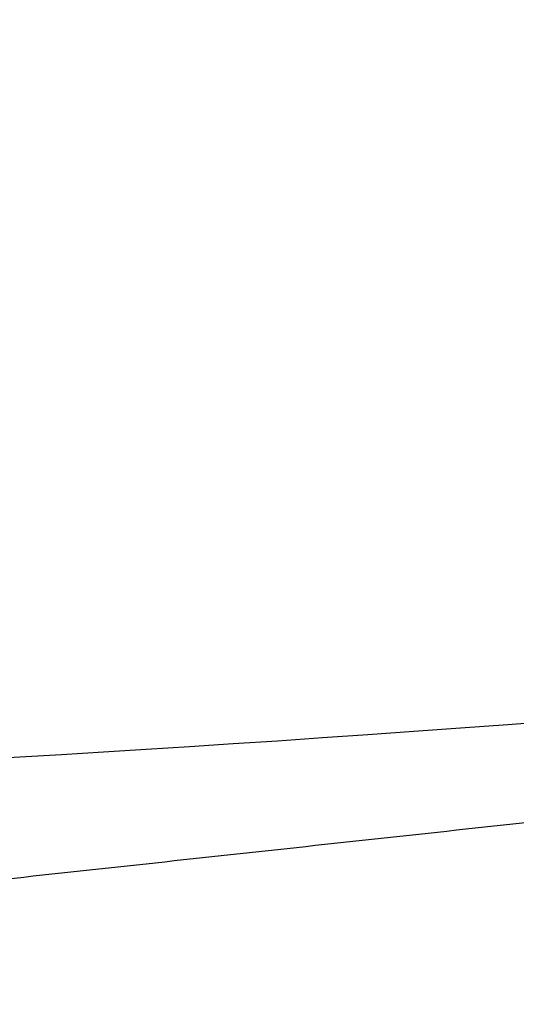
# Model space of a CAD drawing. Header units: millimetres. Extents: x -435 to 414, y -387 to 463.
# Tile 78 of 256: x -364.98 to -362.52, y -187.31 to -182.44. Entities that reach past the tile are written whole.
import ezdxf

# ---------------------------------------------------------------- set-up
doc = ezdxf.new("R2010")
doc.units = ezdxf.units.MM
doc.layers.add('mousse 2', color=7, linetype='Continuous', true_color=0x616161)

msp = doc.modelspace()

# ---------------------------------------------------------------- linework, layer by layer
at = {"layer": 'mousse 2'}
msp.add_rational_spline([(-362.6074, -227.3573, 240.7437), (-362.7432, -227.3206, 242.3429), (-363.0353, -227.1033, 245.6047), (-363.4389, -226.4673, 249.6751), (-363.792, -225.7171, 252.9868), (-364.1731, -224.7768, 256.3951), (-364.6878, -223.2562, 260.6822), (-365.3523, -220.8945, 265.727), (-366.0604, -217.9788, 270.6324), (-366.801, -214.5264, 275.3123), (-367.563, -210.5628, 279.6921), (-368.3318, -206.1398, 283.6918), (-369.0923, -201.3261, 287.2427), (-369.8317, -196.1905, 290.2995), (-370.5364, -190.8204, 292.8226), (-371.1929, -185.3213, 294.7864), (-371.791, -179.8007, 296.1914), (-372.2397, -175.2175, 296.9224), (-372.6451, -170.7322, 297.3329), (-372.8665, -168.0676, 297.4031), (-373.0049, -166.2987, 297.3728)], [0.792966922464, 0.793467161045, 0.794649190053, 0.796529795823, 0.798314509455, 0.800335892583, 0.803242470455, 0.807258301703, 0.811790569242, 0.816772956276, 0.822132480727, 0.827769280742, 0.833573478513, 0.839447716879, 0.845284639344, 0.850971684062, 0.856411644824, 0.860715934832, 0.864788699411, 0.867124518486, 0.868638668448], degree=3, knots=[1.273213, 1.273213, 1.273213, 1.273213, 5.394498, 9.699887, 11.908667, 14.18586, 18.880454, 23.745262, 28.726703, 33.837398, 39.049735, 44.33131, 49.646306, 54.957441, 60.26725, 65.500527, 70.585281, 75.53124, 77.933766, 82.676814, 82.676814, 82.676814, 82.676814], dxfattribs=at)
for points, degree in [([(-355.2037, -185.253, 385.659), (-368.457, -186.6911, 377.2702), (-373.9588, -186.2411, 361.5918), (-372.5238, -186.0864, 345.0951)], 3), ([(-367.2882, -186.9374, 286.6458), (-361.3275, -186.2901, 218.1136), (-355.3667, -185.6428, 149.5814)], 2)]:
    msp.add_open_spline(points, degree=degree, dxfattribs=at)

doc.saveas('drawing.dxf')
